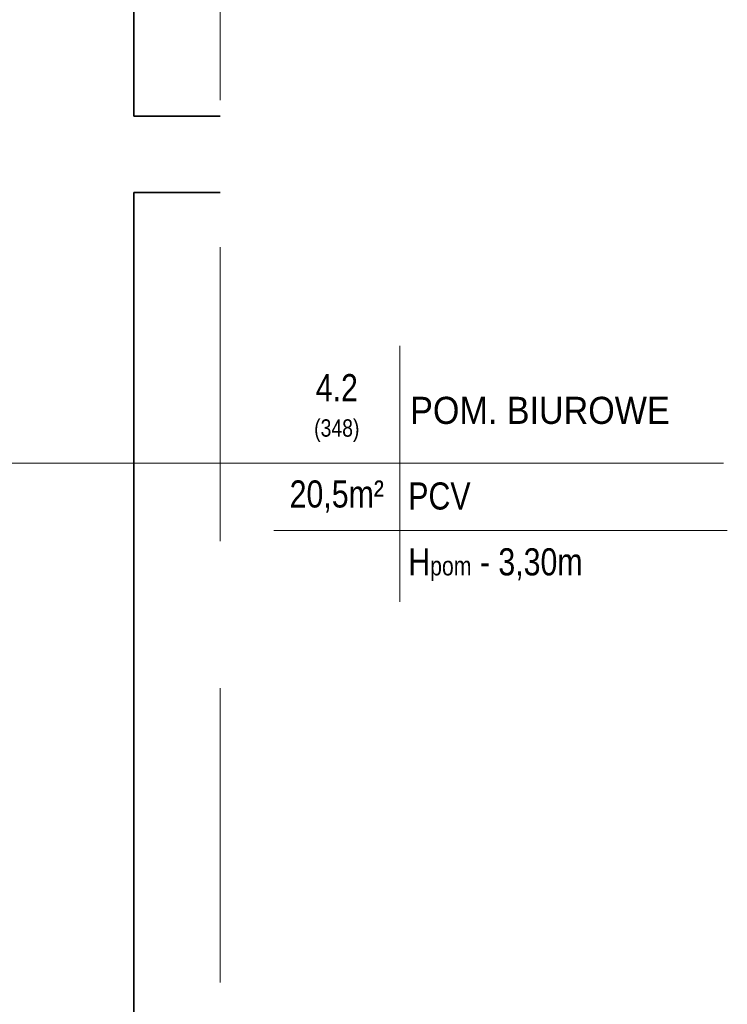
# Model space of a CAD drawing. Header units: millimetres. Extents: x 402 to 79005, y -7782 to 89952.
# Tile 21 of 256: x 27704 to 28315, y 8772 to 9623. Entities that reach past the tile are written whole.
import ezdxf

# ---------------------------------------------------------------- set-up
doc = ezdxf.new("R2010")
doc.units = ezdxf.units.MM
doc.header["$LTSCALE"] = 10
doc.linetypes.add('DASHED', pattern=[19.05, 12.7, -6.35])
doc.layers.add('01_ściany', color=253, linetype='Continuous', lineweight=35)
doc.layers.add('05-03_opis', color=253, linetype='Continuous', lineweight=5)
doc.styles.add('ariel', font='ARIAL.TTF', dxfattribs={"width": 0.8})

msp = doc.modelspace()

# ---------------------------------------------------------------- linework, layer by layer
at = {"layer": '01_ściany'}
for p, q in [((27802.174, 9539.564), (27802.174, 9756.564)), ((27802.174, 9539.564), (27876.903, 9539.564)), ((27876.903, 9473.564), (27802.174, 9473.564)), ((27802.174, 8626.355), (27802.174, 9473.564))]:
    msp.add_line(p, q, dxfattribs=at)
at = {"layer": '05-03_opis', "linetype": 'DASHED', "ltscale": 2}
msp.add_line((27876.903, 6505.355), (27876.903, 10480.355), dxfattribs=at)
at = {"layer": '05-03_opis'}
for p, q in [((28032.057, 9341.024), (28032.057, 9120.121)), ((27041.95, 9239.889), (28311.718, 9239.889)), ((27923.144, 9181.532), (28314.872, 9181.532))]:
    msp.add_line(p, q, dxfattribs=at)

# ---------------------------------------------------------------- texts
at = {"layer": '05-03_opis', "char_height": 23.4234, "style": 'ariel'}
for s, insert, width, attachment_point in [('4.2\\P{\\H0.6404x;(348)}', (27977.601, 9287.393), 108.9126, 5), ('{\\W0.9;POM. BIUROWE}', (28040.969, 9285.199), 356.6375, 4), ('20,5m²', (27977.601, 9210.986), 108.9126, 5), (' PCV', (28032.057, 9211.261), 322.78897, 4), (' H{\\H0.7x;pom\\H1.429x; - 3,30m}', (28032.057, 9152.078), 322.789, 4)]:
    msp.add_mtext(s, dxfattribs=dict(at, insert=insert, width=width, attachment_point=attachment_point))

doc.saveas('drawing.dxf')
